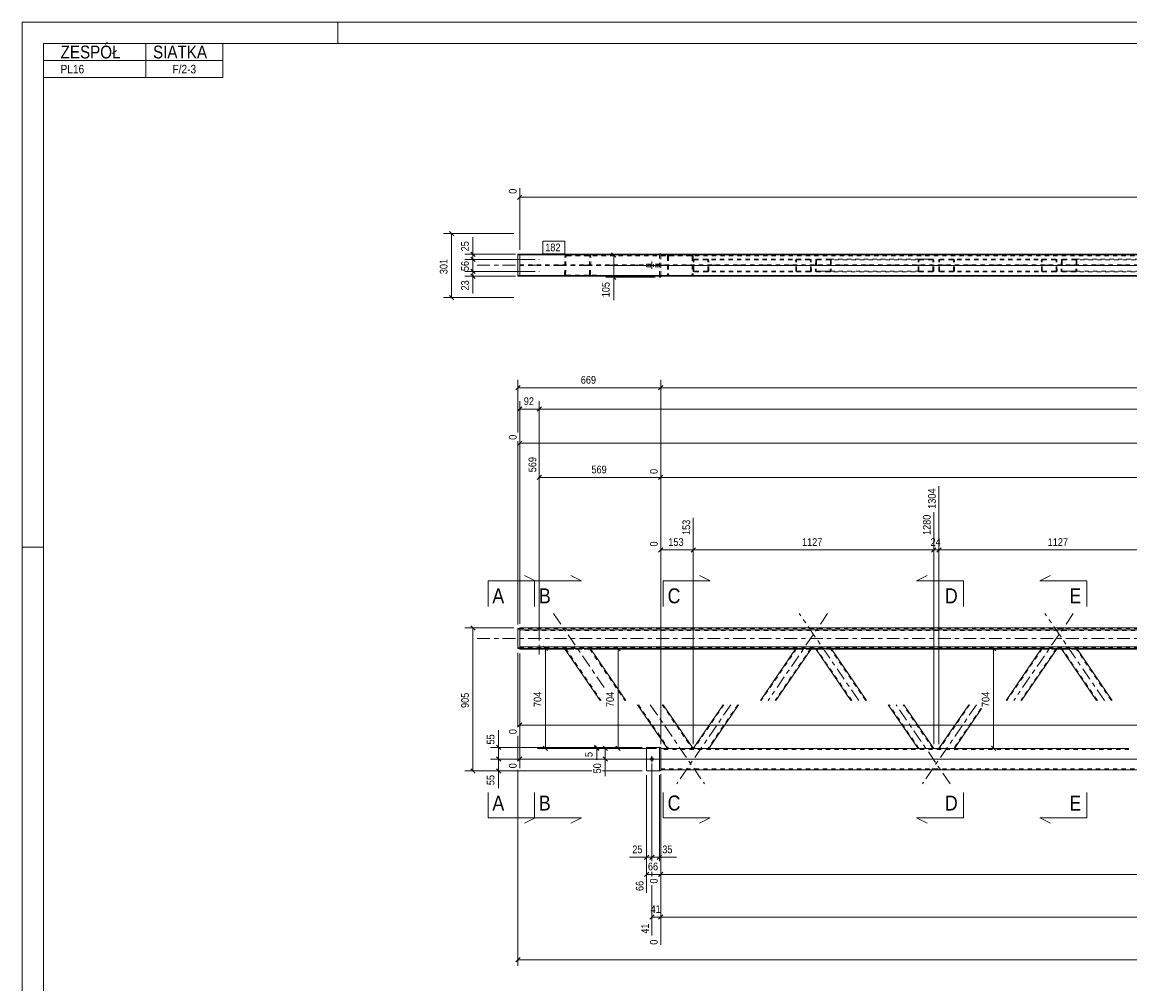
# Model space of a CAD drawing. Header units: millimetres. Extents: x 0 to 914, y 0 to 420.
# Tile 2 of 9: x 0 to 260, y 195 to 420. Entities that reach past the tile are written whole.
import ezdxf

# ---------------------------------------------------------------- set-up
doc = ezdxf.new("R2010")
doc.units = ezdxf.units.MM
for name, pattern in [('XKITLINE00', [0]), ('XKITLINE01', [4, 1, -1, 1, -1]), ('XKITLINE02', [4, 2, -2]), ('XKITLINE03', [6, 3, -1, 1, -1])]:
    doc.linetypes.add(name, pattern=pattern)
for name, color, linetype, lineweight in [('Arkusz rysunku', 3, 'Continuous', 0), ('Element', 2, 'Continuous', 0), ('Inny typ obiektu', 7, 'Continuous', 0), ('Przekrój', 7, 'Continuous', 0), ('Wymiar', 4, 'Continuous', 0), ('Znak elementu', 2, 'Continuous', 0), ('Śruba', 3, 'Continuous', 0)]:
    doc.layers.add(name, color=color, linetype=linetype, lineweight=lineweight)
doc.styles.add('ARIAL', font='ARIAL.TTF')

msp = doc.modelspace()

# ---------------------------------------------------------------- linework, layer by layer
at = {"layer": 'Arkusz rysunku', "linetype": 'XKITLINE00', "lineweight": 0}
for p, q in [((914, 420), (0, 420)), ((0, 420), (0, 0)), ((74, 415), (74, 420)), ((909, 415), (5, 415)), ((5, 415), (5, 5)), ((5, 297), (0, 297))]:
    msp.add_line(p, q, dxfattribs=at)
at = {"layer": 'Element', "linetype": 'XKITLINE00', "lineweight": 0}
for p, q in [((116.58, 365.62), (116.18, 365.62)), ((116.18, 360.48), (116.18, 365.62)), ((116.58, 365.63), (116.58, 360.63)), ((116.58, 365.63), (428.5, 365.63)), ((149.32, 365.73), (149.62, 365.73)), ((149.32, 365.73), (149.32, 365.63)), ((149.62, 365.73), (149.62, 365.63)), ((116.18, 360.62), (116.58, 360.62)), ((116.58, 360.48), (116.18, 360.48)), ((116.58, 360.63), (714.78, 360.63)), ((116.58, 360.62), (116.58, 360.63)), ((116.58, 360.62), (116.58, 360.62)), ((116.58, 360.62), (714.78, 360.62)), ((116.58, 360.62), (116.58, 360.48)), ((116.58, 360.48), (116.58, 360.49)), ((714.78, 360.49), (116.58, 360.49)), ((116.58, 360.48), (714.78, 360.48)), ((149.32, 360.48), (149.32, 360.23)), ((149.32, 360.23), (149.62, 360.23)), ((149.62, 360.23), (149.62, 360.48)), ((116.18, 277.92), (116.58, 277.92)), ((116.18, 277.92), (116.18, 273.26)), ((116.58, 278.07), (116.58, 277.67)), ((116.58, 278.07), (714.78, 278.07)), ((116.58, 277.92), (116.58, 273.42)), ((116.58, 277.67), (714.78, 277.67)), ((116.58, 273.42), (116.18, 273.42)), ((116.18, 273.26), (116.58, 273.26)), ((116.58, 273.67), (714.78, 273.67)), ((116.58, 273.11), (116.58, 273.67)), ((408.18, 273.27), (116.58, 273.27)), ((116.58, 273.11), (127.2, 273.11)), ((135.42, 261.09), (127.1, 273.26)), ((127.1, 273.26), (127.13, 273.26)), ((127.13, 273.26), (127.23, 273.27)), ((127.23, 273.27), (127.39, 273.27)), ((127.39, 273.27), (127.57, 273.27)), ((127.57, 273.27), (132.66, 273.27)), ((132.66, 273.27), (132.85, 273.27)), ((132.85, 273.27), (133.01, 273.27)), ((133.01, 273.27), (133.11, 273.26)), ((133.11, 273.26), (133.16, 273.26)), ((133.25, 273.12), (133.16, 273.26)), ((141.48, 261.09), (133.25, 273.12)), ((133.25, 273.12), (133.25, 273.12)), ((181.22, 273.11), (133.25, 273.11)), ((181.3, 273.23), (172.99, 261.09)), ((184.93, 273.23), (176.62, 261.09)), ((181.3, 273.23), (181.33, 273.23)), ((181.33, 273.23), (181.41, 273.24)), ((181.41, 273.24), (181.53, 273.24)), ((181.53, 273.24), (181.67, 273.24)), ((181.67, 273.24), (184.57, 273.24)), ((184.57, 273.24), (184.71, 273.24)), ((184.71, 273.24), (184.83, 273.24)), ((184.83, 273.24), (184.91, 273.23)), ((185.98, 273.11), (184.85, 273.11)), ((184.91, 273.23), (184.93, 273.23)), ((194.2, 261.09), (185.9, 273.23)), ((185.9, 273.23), (185.92, 273.23)), ((185.92, 273.23), (186, 273.24)), ((186, 273.24), (186.12, 273.24)), ((186.12, 273.24), (186.25, 273.24)), ((186.25, 273.24), (189.16, 273.24)), ((189.16, 273.24), (189.3, 273.24)), ((189.3, 273.24), (189.42, 273.24)), ((189.42, 273.24), (189.5, 273.23)), ((189.5, 273.23), (189.53, 273.23)), ((197.84, 261.09), (189.53, 273.23)), ((238.78, 273.11), (189.61, 273.11)), ((238.86, 273.23), (230.56, 261.09)), ((242.5, 273.23), (234.19, 261.09)), ((238.86, 273.23), (238.89, 273.23)), ((238.89, 273.23), (238.97, 273.24)), ((238.97, 273.24), (239.09, 273.24)), ((239.09, 273.24), (239.23, 273.24)), ((239.23, 273.24), (242.14, 273.24)), ((242.14, 273.24), (242.28, 273.24)), ((242.28, 273.24), (242.4, 273.24)), ((242.4, 273.24), (242.47, 273.23)), ((243.54, 273.11), (242.42, 273.11)), ((242.47, 273.23), (242.5, 273.23)), ((251.77, 261.09), (243.46, 273.23)), ((243.46, 273.23), (243.49, 273.23)), ((243.49, 273.23), (243.56, 273.24)), ((243.56, 273.24), (243.68, 273.24)), ((243.68, 273.24), (243.82, 273.24)), ((243.82, 273.24), (246.73, 273.24)), ((246.73, 273.24), (246.87, 273.24)), ((246.87, 273.24), (246.99, 273.24)), ((246.99, 273.24), (247.07, 273.23)), ((247.07, 273.23), (247.1, 273.23)), ((255.4, 261.09), (247.1, 273.23)), ((296.35, 273.11), (247.18, 273.11)), ((151.18, 249.84), (144.16, 260.09)), ((157.24, 249.84), (150.22, 260.09)), ((164.25, 260.09), (157.24, 249.84)), ((167.88, 260.09), (160.87, 249.84)), ((209.96, 249.84), (202.94, 260.09)), ((213.59, 249.84), (206.58, 260.09)), ((221.82, 260.09), (214.8, 249.84)), ((224.83, 259.18), (218.44, 249.84)), ((146.32, 244.59), (146.32, 250.09)), ((146.32, 250.09), (149.32, 250.09)), ((149.32, 244.59), (149.32, 250.09)), ((149.32, 250.09), (149.62, 250.09)), ((149.62, 250.09), (149.62, 244.59)), ((151.18, 249.84), (149.62, 249.84)), ((157.09, 249.84), (151.18, 249.84)), ((157.2, 249.84), (157.09, 249.84)), ((157.23, 249.84), (157.2, 249.84)), ((259.35, 249.84), (157.23, 249.84)), ((149.32, 244.59), (146.32, 244.59)), ((149.62, 244.59), (149.32, 244.59)), ((149.62, 244.84), (405.3, 244.84))]:
    msp.add_line(p, q, dxfattribs=at)
at = {"layer": 'Element', "linetype": 'XKITLINE01', "lineweight": 0}
for p, q in [((116.18, 365.48), (116.58, 365.48)), ((116.58, 360.62), (116.58, 365.62)), ((116.58, 365.61), (428.5, 365.61)), ((428.5, 365.49), (116.58, 365.49)), ((116.58, 365.48), (428.5, 365.48)), ((127.1, 360.89), (127.19, 365.09)), ((127.23, 365.24), (127.19, 365.09)), ((127.34, 365.37), (127.23, 365.24)), ((127.5, 365.46), (127.34, 365.37)), ((127.34, 360.89), (127.43, 365.09)), ((127.43, 365.09), (127.45, 365.17)), ((127.45, 365.17), (127.5, 365.23)), ((127.68, 365.49), (127.5, 365.46)), ((127.5, 365.23), (127.58, 365.28)), ((127.58, 365.28), (127.68, 365.29)), ((127.68, 365.49), (156.75, 365.48)), ((156.75, 365.28), (127.68, 365.29)), ((127.68, 365.29), (132.77, 365.29)), ((132.96, 365.46), (132.77, 365.49)), ((132.77, 365.29), (132.86, 365.27)), ((132.86, 365.27), (132.94, 365.23)), ((132.91, 360.89), (133, 365.09)), ((132.94, 365.23), (132.99, 365.17)), ((133.11, 365.37), (132.96, 365.46)), ((132.99, 365.17), (133, 365.09)), ((133.21, 365.24), (133.11, 365.37)), ((133.16, 360.89), (133.25, 365.09)), ((133.25, 365.09), (133.21, 365.24)), ((149.32, 365.63), (149.32, 360.48)), ((149.62, 365.63), (149.62, 360.48)), ((149.62, 365.48), (149.62, 360.48)), ((428.5, 365.48), (149.62, 365.48)), ((149.62, 365.28), (428.5, 365.28)), ((151.18, 365.08), (151.21, 365.23)), ((151.18, 365.08), (151.18, 360.88)), ((151.44, 365.16), (151.42, 365.08)), ((151.42, 365.08), (151.42, 360.88)), ((151.49, 365.22), (151.44, 365.16)), ((151.48, 365.45), (151.66, 365.48)), ((151.57, 365.27), (151.49, 365.22)), ((151.66, 365.28), (151.57, 365.27)), ((156.75, 365.48), (156.94, 365.45)), ((156.84, 365.26), (156.75, 365.28)), ((156.92, 365.22), (156.84, 365.26)), ((156.98, 365.16), (156.92, 365.22)), ((156.99, 365.08), (156.98, 365.16)), ((156.99, 365.08), (156.99, 360.88)), ((157.2, 365.23), (157.24, 365.08)), ((157.24, 365.08), (157.23, 360.88)), ((157.24, 364.18), (157.26, 364.29)), ((157.24, 361.78), (157.24, 364.18)), ((157.26, 364.29), (157.34, 364.39)), ((157.34, 364.39), (157.46, 364.46)), ((157.43, 364.24), (157.42, 364.18)), ((157.42, 361.78), (157.42, 364.18)), ((157.47, 364.29), (157.43, 364.24)), ((157.46, 364.46), (157.6, 364.48)), ((157.53, 364.32), (157.47, 364.29)), ((157.6, 364.33), (157.53, 364.32)), ((184.51, 364.48), (157.6, 364.48)), ((184.51, 364.33), (157.6, 364.33)), ((160.51, 364.48), (160.65, 364.46)), ((160.58, 364.32), (160.51, 364.33)), ((160.64, 364.29), (160.58, 364.32)), ((160.67, 364.24), (160.64, 364.29)), ((160.65, 364.46), (160.76, 364.39)), ((160.69, 364.18), (160.67, 364.24)), ((160.69, 361.78), (160.69, 364.18)), ((160.76, 364.39), (160.84, 364.29)), ((160.84, 364.29), (160.87, 364.18)), ((160.87, 361.78), (160.87, 364.18)), ((181.27, 364.29), (181.24, 364.18)), ((181.3, 361.78), (181.24, 364.18)), ((181.35, 364.39), (181.27, 364.29)), ((181.46, 364.46), (181.35, 364.39)), ((181.43, 364.18), (181.44, 364.24)), ((181.48, 361.78), (181.43, 364.18)), ((181.44, 364.24), (181.48, 364.29)), ((181.6, 364.48), (181.46, 364.46)), ((181.48, 364.29), (181.54, 364.32)), ((181.54, 364.32), (181.6, 364.33)), ((184.65, 364.46), (184.51, 364.48)), ((184.51, 364.33), (184.58, 364.32)), ((184.58, 364.32), (184.64, 364.29)), ((184.64, 364.29), (184.68, 364.24)), ((184.77, 364.39), (184.65, 364.46)), ((184.68, 364.24), (184.7, 364.18)), ((184.75, 361.78), (184.7, 364.18)), ((184.85, 364.29), (184.77, 364.39)), ((184.88, 364.18), (184.85, 364.29)), ((184.93, 361.78), (184.88, 364.18)), ((185.95, 364.18), (185.9, 361.78)), ((185.98, 364.29), (185.95, 364.18)), ((186.06, 364.39), (185.98, 364.29)), ((186.18, 364.46), (186.06, 364.39)), ((186.13, 364.18), (186.08, 361.78)), ((186.13, 364.18), (186.15, 364.24)), ((186.15, 364.24), (186.19, 364.29)), ((186.32, 364.48), (186.18, 364.46)), ((186.19, 364.29), (186.25, 364.32)), ((186.25, 364.32), (186.32, 364.33)), ((186.32, 364.48), (189.23, 364.48)), ((186.32, 364.33), (210.32, 364.33)), ((186.32, 364.33), (189.22, 364.33)), ((189.22, 364.33), (189.29, 364.32)), ((189.23, 364.48), (213.23, 364.48)), ((189.37, 364.46), (189.23, 364.48)), ((189.29, 364.32), (189.35, 364.29)), ((189.35, 364.29), (189.39, 364.24)), ((189.4, 364.18), (189.35, 361.78)), ((189.48, 364.39), (189.37, 364.46)), ((189.39, 364.24), (189.4, 364.18)), ((189.56, 364.29), (189.48, 364.39)), ((189.58, 364.18), (189.53, 361.78)), ((189.58, 364.18), (189.56, 364.29)), ((209.96, 364.18), (209.99, 364.29)), ((209.96, 361.78), (209.96, 364.18)), ((209.99, 364.29), (210.06, 364.39)), ((210.06, 364.39), (210.18, 364.46)), ((210.15, 364.24), (210.14, 364.18)), ((210.14, 361.78), (210.14, 364.18)), ((210.19, 364.29), (210.15, 364.24)), ((210.18, 364.46), (210.32, 364.48)), ((210.25, 364.32), (210.19, 364.29)), ((210.32, 364.33), (210.25, 364.32)), ((210.32, 364.48), (213.23, 364.48)), ((210.32, 364.33), (213.23, 364.33)), ((213.23, 364.48), (213.37, 364.46)), ((213.3, 364.32), (213.23, 364.33)), ((213.36, 364.29), (213.3, 364.32)), ((213.4, 364.24), (213.36, 364.29)), ((213.37, 364.46), (213.49, 364.39)), ((213.41, 364.18), (213.4, 364.24)), ((213.41, 361.78), (213.41, 364.18)), ((213.49, 364.39), (213.57, 364.29)), ((213.57, 364.29), (213.59, 364.18)), ((213.59, 361.78), (213.59, 364.18)), ((214.8, 364.18), (214.83, 364.29)), ((214.8, 361.78), (214.8, 364.18)), ((214.83, 364.29), (214.91, 364.39)), ((214.91, 364.39), (215.03, 364.46)), ((215, 364.24), (214.98, 364.18)), ((214.98, 361.78), (214.98, 364.18)), ((215.04, 364.29), (215, 364.24)), ((215.03, 364.46), (215.16, 364.48)), ((215.09, 364.32), (215.04, 364.29)), ((215.16, 364.33), (215.09, 364.32)), ((242.08, 364.48), (215.16, 364.48)), ((242.08, 364.33), (215.16, 364.33)), ((218.07, 364.48), (218.21, 364.46)), ((218.14, 364.32), (218.07, 364.33)), ((218.2, 364.29), (218.14, 364.32)), ((218.24, 364.24), (218.2, 364.29)), ((218.21, 364.46), (218.33, 364.39)), ((218.25, 364.18), (218.24, 364.24)), ((218.25, 361.78), (218.25, 364.18)), ((218.33, 364.39), (218.41, 364.29)), ((218.41, 364.29), (218.44, 364.18)), ((218.44, 361.78), (218.44, 364.18)), ((238.84, 364.29), (238.81, 364.18)), ((238.86, 361.78), (238.81, 364.18)), ((238.91, 364.39), (238.84, 364.29)), ((239.03, 364.46), (238.91, 364.39)), ((238.99, 364.18), (239, 364.24)), ((239.04, 361.78), (238.99, 364.18)), ((239, 364.24), (239.04, 364.29)), ((239.17, 364.48), (239.03, 364.46)), ((239.04, 364.29), (239.1, 364.32)), ((239.1, 364.32), (239.17, 364.33)), ((242.22, 364.46), (242.08, 364.48)), ((242.08, 364.33), (242.15, 364.32)), ((242.15, 364.32), (242.21, 364.29)), ((242.21, 364.29), (242.25, 364.24)), ((242.33, 364.39), (242.22, 364.46)), ((242.25, 364.24), (242.26, 364.18)), ((242.32, 361.78), (242.26, 364.18)), ((242.42, 364.29), (242.33, 364.39)), ((242.45, 364.18), (242.42, 364.29)), ((242.5, 361.78), (242.45, 364.18)), ((243.51, 364.18), (243.46, 361.78)), ((243.54, 364.29), (243.51, 364.18)), ((243.63, 364.39), (243.54, 364.29)), ((243.74, 364.46), (243.63, 364.39)), ((243.7, 364.18), (243.64, 361.78)), ((243.7, 364.18), (243.71, 364.24)), ((243.71, 364.24), (243.75, 364.29)), ((243.88, 364.48), (243.74, 364.46)), ((243.75, 364.29), (243.81, 364.32)), ((243.81, 364.32), (243.88, 364.33)), ((243.88, 364.48), (246.79, 364.48)), ((243.88, 364.33), (267.89, 364.33)), ((243.88, 364.33), (246.79, 364.33)), ((246.79, 364.48), (270.8, 364.48)), ((246.93, 364.46), (246.79, 364.48)), ((246.79, 364.33), (246.86, 364.32)), ((246.86, 364.32), (246.92, 364.29)), ((246.92, 364.29), (246.96, 364.24)), ((246.97, 364.18), (246.92, 361.78)), ((247.05, 364.39), (246.93, 364.46)), ((246.96, 364.24), (246.97, 364.18)), ((247.12, 364.29), (247.05, 364.39)), ((247.15, 364.18), (247.1, 361.78)), ((247.15, 364.18), (247.12, 364.29)), ((116.58, 363.13), (395.5, 363.13)), ((116.58, 362.97), (395.5, 362.97)), ((127.13, 360.74), (127.1, 360.89)), ((127.36, 360.81), (127.34, 360.89)), ((127.41, 360.75), (127.36, 360.81)), ((132.89, 360.81), (132.84, 360.75)), ((132.91, 360.89), (132.89, 360.81)), ((133.11, 360.74), (133.16, 360.89)), ((149.32, 363.28), (146.32, 363.28)), ((146.32, 363.28), (146.32, 362.68)), ((149.32, 362.68), (146.32, 362.68)), ((149.32, 363.28), (149.32, 362.68)), ((149.32, 362.88), (149.32, 362.68)), ((151.21, 360.73), (151.18, 360.88)), ((151.42, 360.88), (151.44, 360.81)), ((151.44, 360.81), (151.49, 360.74)), ((156.92, 360.74), (156.97, 360.8)), ((156.97, 360.8), (156.99, 360.88)), ((157.23, 360.88), (157.2, 360.73)), ((157.26, 361.66), (157.24, 361.78)), ((157.34, 361.57), (157.26, 361.66)), ((157.46, 361.5), (157.34, 361.57)), ((157.42, 361.78), (157.43, 361.72)), ((157.43, 361.72), (157.47, 361.67)), ((157.6, 361.48), (157.46, 361.5)), ((157.47, 361.67), (157.53, 361.64)), ((157.53, 361.64), (157.6, 361.63)), ((184.57, 361.63), (157.6, 361.63)), ((184.57, 361.48), (157.6, 361.48)), ((160.51, 361.63), (160.58, 361.64)), ((160.65, 361.5), (160.51, 361.48)), ((160.58, 361.64), (160.64, 361.67)), ((160.64, 361.67), (160.67, 361.72)), ((160.76, 361.57), (160.65, 361.5)), ((160.67, 361.72), (160.69, 361.78)), ((160.84, 361.66), (160.76, 361.57)), ((160.87, 361.78), (160.84, 361.66)), ((181.3, 361.78), (181.33, 361.66)), ((181.33, 361.66), (181.41, 361.57)), ((181.41, 361.57), (181.53, 361.5)), ((181.49, 361.72), (181.48, 361.78)), ((181.53, 361.67), (181.49, 361.72)), ((181.59, 361.64), (181.53, 361.67)), ((181.53, 361.5), (181.67, 361.48)), ((181.66, 361.63), (181.59, 361.64)), ((184.64, 361.64), (184.57, 361.63)), ((184.57, 361.48), (184.71, 361.5)), ((184.7, 361.67), (184.64, 361.64)), ((184.74, 361.72), (184.7, 361.67)), ((184.71, 361.5), (184.83, 361.57)), ((184.75, 361.78), (184.74, 361.72)), ((184.83, 361.57), (184.91, 361.66)), ((184.91, 361.66), (184.93, 361.78)), ((185.9, 361.78), (185.92, 361.67)), ((185.92, 361.67), (186, 361.57)), ((186, 361.57), (186.12, 361.5)), ((186.09, 361.72), (186.08, 361.78)), ((186.13, 361.67), (186.09, 361.72)), ((186.12, 361.5), (186.25, 361.48)), ((186.19, 361.64), (186.13, 361.67)), ((186.26, 361.63), (186.19, 361.64)), ((189.16, 361.48), (186.25, 361.48)), ((210.32, 361.63), (186.26, 361.63)), ((186.26, 361.63), (189.17, 361.63)), ((189.16, 361.48), (189.3, 361.5)), ((213.23, 361.48), (189.16, 361.48)), ((189.24, 361.64), (189.17, 361.63)), ((189.29, 361.67), (189.24, 361.64)), ((189.34, 361.72), (189.29, 361.67)), ((189.3, 361.5), (189.42, 361.57)), ((189.35, 361.78), (189.34, 361.72)), ((189.42, 361.57), (189.5, 361.67)), ((189.5, 361.67), (189.53, 361.78)), ((209.99, 361.66), (209.96, 361.78)), ((210.06, 361.57), (209.99, 361.66)), ((210.18, 361.5), (210.06, 361.57)), ((210.14, 361.78), (210.15, 361.72)), ((210.15, 361.72), (210.19, 361.67)), ((210.32, 361.48), (210.18, 361.5)), ((210.19, 361.67), (210.25, 361.64)), ((210.25, 361.64), (210.32, 361.63)), ((213.23, 361.63), (210.32, 361.63)), ((210.32, 361.48), (213.23, 361.48)), ((213.23, 361.63), (213.3, 361.64)), ((213.37, 361.5), (213.23, 361.48)), ((213.3, 361.64), (213.36, 361.67)), ((213.36, 361.67), (213.4, 361.72)), ((213.49, 361.57), (213.37, 361.5)), ((213.4, 361.72), (213.41, 361.78)), ((213.57, 361.66), (213.49, 361.57)), ((213.59, 361.78), (213.57, 361.66)), ((214.83, 361.66), (214.8, 361.78)), ((214.91, 361.57), (214.83, 361.66)), ((215.03, 361.5), (214.91, 361.57)), ((214.98, 361.78), (215, 361.72)), ((215, 361.72), (215.04, 361.67)), ((215.16, 361.48), (215.03, 361.5)), ((215.04, 361.67), (215.09, 361.64)), ((215.09, 361.64), (215.16, 361.63)), ((242.14, 361.63), (215.16, 361.63)), ((242.14, 361.48), (215.16, 361.48)), ((218.07, 361.63), (218.14, 361.64)), ((218.21, 361.5), (218.07, 361.48)), ((218.14, 361.64), (218.2, 361.67)), ((218.2, 361.67), (218.24, 361.72)), ((218.33, 361.57), (218.21, 361.5)), ((218.24, 361.72), (218.25, 361.78)), ((218.41, 361.66), (218.33, 361.57)), ((218.44, 361.78), (218.41, 361.66)), ((238.86, 361.78), (238.89, 361.66)), ((238.89, 361.66), (238.97, 361.57)), ((238.97, 361.57), (239.09, 361.5)), ((239.06, 361.72), (239.04, 361.78)), ((239.1, 361.67), (239.06, 361.72)), ((239.09, 361.5), (239.23, 361.48)), ((239.16, 361.64), (239.1, 361.67)), ((239.23, 361.63), (239.16, 361.64)), ((242.21, 361.64), (242.14, 361.63)), ((242.14, 361.48), (242.28, 361.5)), ((242.26, 361.67), (242.21, 361.64)), ((242.3, 361.72), (242.26, 361.67)), ((242.28, 361.5), (242.4, 361.57)), ((242.32, 361.78), (242.3, 361.72)), ((242.4, 361.57), (242.47, 361.66)), ((242.47, 361.66), (242.5, 361.78)), ((243.46, 361.78), (243.49, 361.67)), ((243.49, 361.67), (243.56, 361.57)), ((243.56, 361.57), (243.68, 361.5)), ((243.66, 361.72), (243.64, 361.78)), ((243.7, 361.67), (243.66, 361.72)), ((243.68, 361.5), (243.82, 361.48)), ((243.75, 361.64), (243.7, 361.67)), ((243.82, 361.63), (243.75, 361.64)), ((267.89, 361.63), (243.82, 361.63)), ((243.82, 361.63), (246.73, 361.63)), ((246.73, 361.48), (243.82, 361.48)), ((246.8, 361.64), (246.73, 361.63)), ((246.73, 361.48), (246.87, 361.5)), ((270.8, 361.48), (246.73, 361.48)), ((246.86, 361.67), (246.8, 361.64)), ((246.9, 361.72), (246.86, 361.67)), ((246.87, 361.5), (246.99, 361.57)), ((246.92, 361.78), (246.9, 361.72)), ((246.99, 361.57), (247.07, 361.67)), ((247.07, 361.67), (247.1, 361.78)), ((116.58, 360.62), (116.58, 360.63)), ((116.58, 360.63), (116.58, 360.62)), ((116.58, 360.49), (116.58, 360.62)), ((127.21, 360.63), (127.13, 360.74)), ((127.23, 360.61), (127.21, 360.63)), ((127.23, 360.61), (127.39, 360.52)), ((127.39, 360.52), (127.57, 360.49)), ((127.48, 360.71), (127.41, 360.75)), ((127.58, 360.69), (127.48, 360.71)), ((127.57, 360.49), (156.75, 360.48)), ((127.58, 360.69), (156.75, 360.68)), ((132.66, 360.49), (132.68, 360.49)), ((132.76, 360.7), (132.67, 360.69)), ((132.68, 360.49), (132.85, 360.52)), ((132.84, 360.75), (132.76, 360.7)), ((132.85, 360.52), (133.01, 360.61)), ((133.01, 360.61), (133.03, 360.63)), ((133.03, 360.63), (133.11, 360.74)), ((681.73, 360.68), (149.62, 360.68)), ((681.73, 360.48), (149.62, 360.48)), ((151.66, 360.48), (151.47, 360.51)), ((151.49, 360.74), (151.57, 360.7)), ((151.57, 360.7), (151.66, 360.68)), ((156.75, 360.68), (156.84, 360.69)), ((156.82, 360.49), (156.75, 360.48)), ((156.94, 360.51), (156.82, 360.49)), ((156.84, 360.69), (156.92, 360.74)), ((116.18, 277.76), (116.58, 277.76)), ((116.58, 277.91), (714.78, 277.91)), ((116.58, 277.67), (116.58, 273.97)), ((714.78, 277.57), (116.58, 277.57)), ((714.78, 277.51), (116.58, 277.51)), ((116.58, 275.44), (116.58, 273.67)), ((116.18, 273.42), (116.18, 273.26)), ((116.58, 273.61), (714.78, 273.61)), ((116.58, 273.51), (714.78, 273.51)), ((116.58, 273.42), (116.58, 273.26)), ((127.1, 273.26), (127.19, 273.12)), ((127.19, 273.12), (127.23, 273.12)), ((133.25, 273.11), (127.2, 273.11)), ((127.34, 273.12), (127.23, 273.12)), ((127.23, 273.12), (127.23, 273.12)), ((127.34, 273.26), (135.66, 261.09)), ((127.43, 273.12), (127.34, 273.26)), ((127.34, 273.26), (127.36, 273.26)), ((127.5, 273.11), (127.34, 273.12)), ((127.36, 273.26), (127.39, 273.26)), ((127.39, 273.26), (127.41, 273.26)), ((127.48, 273.26), (127.41, 273.26)), ((127.43, 273.12), (127.45, 273.12)), ((127.45, 273.12), (127.49, 273.12)), ((127.58, 273.26), (127.48, 273.26)), ((127.49, 273.12), (127.5, 273.12)), ((127.5, 273.12), (127.58, 273.12)), ((127.68, 273.11), (127.5, 273.11)), ((127.58, 273.26), (132.67, 273.26)), ((127.58, 273.12), (127.68, 273.12)), ((127.68, 273.12), (132.77, 273.12)), ((127.68, 273.11), (132.77, 273.11)), ((132.76, 273.26), (132.67, 273.26)), ((132.84, 273.26), (132.76, 273.26)), ((132.77, 273.12), (132.86, 273.12)), ((132.96, 273.11), (132.77, 273.11)), ((132.84, 273.26), (132.85, 273.26)), ((132.85, 273.26), (132.89, 273.26)), ((132.86, 273.12), (132.94, 273.12)), ((132.89, 273.26), (132.91, 273.26)), ((133, 273.12), (132.91, 273.26)), ((132.94, 273.12), (132.95, 273.12)), ((132.95, 273.12), (132.99, 273.12)), ((133.11, 273.12), (132.96, 273.11)), ((132.99, 273.12), (133, 273.12)), ((133, 273.12), (141.24, 261.09)), ((133.21, 273.12), (133.11, 273.12)), ((133.21, 273.12), (133.25, 273.12)), ((181.48, 273.23), (173.17, 261.09)), ((184.75, 273.23), (176.44, 261.09)), ((184.85, 273.11), (181.22, 273.11)), ((181.27, 273.15), (181.24, 273.15)), ((181.35, 273.15), (181.27, 273.15)), ((181.46, 273.14), (181.35, 273.15)), ((181.43, 273.15), (181.44, 273.15)), ((181.44, 273.15), (181.47, 273.15)), ((181.6, 273.14), (181.46, 273.14)), ((181.47, 273.15), (181.48, 273.15)), ((181.48, 273.23), (181.49, 273.23)), ((181.48, 273.15), (181.54, 273.15)), ((181.49, 273.23), (181.52, 273.23)), ((181.52, 273.23), (181.53, 273.23)), ((181.59, 273.23), (181.53, 273.23)), ((181.54, 273.15), (181.6, 273.15)), ((181.66, 273.23), (181.59, 273.23)), ((181.6, 273.15), (184.51, 273.15)), ((181.6, 273.14), (184.51, 273.14)), ((181.66, 273.23), (184.57, 273.23)), ((184.51, 273.15), (184.58, 273.15)), ((184.65, 273.14), (184.51, 273.14)), ((184.64, 273.23), (184.57, 273.23)), ((184.58, 273.15), (184.64, 273.15)), ((184.7, 273.23), (184.64, 273.23)), ((184.64, 273.15), (184.65, 273.15)), ((184.65, 273.15), (184.68, 273.15)), ((184.65, 273.14), (184.69, 273.15)), ((184.68, 273.15), (184.7, 273.15)), ((184.69, 273.15), (184.77, 273.15)), ((184.7, 273.23), (184.71, 273.23)), ((184.71, 273.23), (184.74, 273.23)), ((184.74, 273.23), (184.75, 273.23)), ((184.85, 273.15), (184.77, 273.15)), ((184.88, 273.15), (184.85, 273.15)), ((185.9, 273.23), (185.95, 273.15)), ((185.98, 273.15), (185.95, 273.15)), ((186.06, 273.15), (185.98, 273.15)), ((189.61, 273.11), (185.98, 273.11)), ((186.18, 273.14), (186.06, 273.15)), ((186.13, 273.15), (186.08, 273.23)), ((186.08, 273.23), (186.09, 273.23)), ((186.09, 273.23), (186.12, 273.23)), ((186.12, 273.23), (186.13, 273.23)), ((186.19, 273.23), (186.13, 273.23)), ((194.39, 261.09), (186.13, 273.15)), ((186.13, 273.15), (186.15, 273.15)), ((186.15, 273.15), (186.17, 273.15)), ((186.17, 273.15), (186.19, 273.15)), ((186.32, 273.14), (186.18, 273.14)), ((186.26, 273.23), (186.19, 273.23)), ((186.19, 273.15), (186.25, 273.15)), ((186.25, 273.15), (186.32, 273.15)), ((186.26, 273.23), (189.17, 273.23)), ((186.32, 273.15), (189.22, 273.15)), ((186.32, 273.14), (189.23, 273.14)), ((189.24, 273.23), (189.17, 273.23)), ((189.22, 273.15), (189.29, 273.15)), ((189.37, 273.14), (189.23, 273.14)), ((189.29, 273.23), (189.24, 273.23)), ((189.29, 273.23), (189.31, 273.23)), ((189.29, 273.15), (189.35, 273.15)), ((189.31, 273.23), (189.34, 273.23)), ((189.34, 273.23), (189.35, 273.23)), ((189.4, 273.15), (189.35, 273.23)), ((189.35, 273.15), (189.36, 273.15)), ((189.36, 273.15), (189.39, 273.15)), ((189.37, 273.14), (189.41, 273.15)), ((189.39, 273.15), (189.4, 273.15)), ((197.66, 261.09), (189.4, 273.15)), ((189.41, 273.15), (189.48, 273.15)), ((189.56, 273.15), (189.48, 273.15)), ((189.53, 273.23), (189.58, 273.15)), ((189.58, 273.15), (189.56, 273.15)), ((239.04, 273.23), (230.74, 261.09)), ((242.32, 273.23), (234.01, 261.09)), ((242.42, 273.11), (238.78, 273.11)), ((238.84, 273.15), (238.81, 273.15)), ((238.91, 273.15), (238.84, 273.15)), ((239.03, 273.14), (238.91, 273.15)), ((238.99, 273.15), (239, 273.15)), ((239, 273.15), (239.03, 273.15)), ((239.03, 273.15), (239.04, 273.15)), ((239.17, 273.14), (239.03, 273.14)), ((239.04, 273.23), (239.06, 273.23)), ((239.04, 273.15), (239.1, 273.15)), ((239.06, 273.23), (239.09, 273.23)), ((239.09, 273.23), (239.1, 273.23)), ((239.16, 273.23), (239.1, 273.23)), ((239.1, 273.15), (239.17, 273.15)), ((239.23, 273.23), (239.16, 273.23)), ((239.17, 273.15), (242.08, 273.15)), ((239.17, 273.14), (242.08, 273.14)), ((239.23, 273.23), (242.14, 273.23)), ((242.08, 273.15), (242.15, 273.15)), ((242.22, 273.14), (242.08, 273.14)), ((242.21, 273.23), (242.14, 273.23)), ((242.15, 273.15), (242.21, 273.15)), ((242.26, 273.23), (242.21, 273.23)), ((242.21, 273.15), (242.22, 273.15)), ((242.22, 273.15), (242.25, 273.15)), ((242.22, 273.14), (242.26, 273.15)), ((242.25, 273.15), (242.26, 273.15)), ((242.26, 273.23), (242.27, 273.23)), ((242.26, 273.15), (242.33, 273.15)), ((242.27, 273.23), (242.3, 273.23)), ((242.3, 273.23), (242.32, 273.23)), ((242.42, 273.15), (242.33, 273.15)), ((242.45, 273.15), (242.42, 273.15)), ((243.46, 273.23), (243.51, 273.15)), ((243.54, 273.15), (243.51, 273.15)), ((243.63, 273.15), (243.54, 273.15)), ((247.18, 273.11), (243.54, 273.11)), ((243.74, 273.14), (243.63, 273.15)), ((243.7, 273.15), (243.64, 273.23)), ((243.64, 273.23), (243.66, 273.23)), ((243.66, 273.23), (243.69, 273.23)), ((243.69, 273.23), (243.7, 273.23)), ((243.75, 273.23), (243.7, 273.23)), ((251.95, 261.09), (243.7, 273.15)), ((243.7, 273.15), (243.71, 273.15)), ((243.71, 273.15), (243.74, 273.15)), ((243.74, 273.15), (243.75, 273.15)), ((243.88, 273.14), (243.74, 273.14)), ((243.82, 273.23), (243.75, 273.23)), ((243.75, 273.15), (243.81, 273.15)), ((243.81, 273.15), (243.88, 273.15)), ((243.82, 273.23), (246.73, 273.23)), ((243.88, 273.15), (246.79, 273.15)), ((243.88, 273.14), (246.79, 273.14)), ((246.8, 273.23), (246.73, 273.23)), ((246.79, 273.15), (246.86, 273.15)), ((246.93, 273.14), (246.79, 273.14)), ((246.86, 273.23), (246.8, 273.23)), ((246.86, 273.23), (246.87, 273.23)), ((246.86, 273.15), (246.92, 273.15)), ((246.87, 273.23), (246.9, 273.23)), ((246.9, 273.23), (246.92, 273.23)), ((246.97, 273.15), (246.92, 273.23)), ((246.92, 273.15), (246.93, 273.15)), ((246.93, 273.15), (246.96, 273.15)), ((246.93, 273.14), (246.97, 273.15)), ((246.96, 273.15), (246.97, 273.15)), ((255.22, 261.09), (246.97, 273.15)), ((246.97, 273.15), (247.05, 273.15)), ((247.12, 273.15), (247.05, 273.15)), ((247.1, 273.23), (247.15, 273.15)), ((247.15, 273.15), (247.12, 273.15)), ((144.4, 260.09), (151.42, 249.84)), ((149.98, 260.09), (156.99, 249.84)), ((164.43, 260.09), (157.42, 249.84)), ((167.7, 260.09), (160.69, 249.84)), ((210.14, 249.84), (203.13, 260.09)), ((213.41, 249.84), (206.4, 260.09)), ((222, 260.09), (214.98, 249.84)), ((224.64, 259.18), (218.25, 249.84)), ((149.32, 250.09), (149.32, 244.59)), ((149.62, 249.84), (149.62, 244.84)), ((259.35, 249.64), (149.62, 249.64)), ((157.23, 249.84), (151.18, 249.84)), ((151.18, 249.84), (151.18, 249.84)), ((151.42, 249.84), (151.42, 249.84)), ((156.75, 249.84), (156.75, 249.84)), ((156.97, 249.84), (156.94, 249.84)), ((156.94, 249.84), (156.98, 249.84)), ((156.94, 249.84), (156.94, 249.84)), ((157.09, 249.84), (156.94, 249.84)), ((156.97, 249.84), (156.99, 249.84)), ((156.98, 249.84), (156.99, 249.84)), ((156.99, 249.84), (156.99, 249.84)), ((157.23, 249.84), (157.24, 249.84)), ((157.24, 249.84), (157.23, 249.84)), ((160.87, 249.84), (157.24, 249.84)), ((157.24, 249.84), (157.24, 249.84)), ((213.59, 249.84), (209.96, 249.84)), ((218.44, 249.84), (214.8, 249.84)), ((149.62, 245.04), (405.3, 245.04))]:
    msp.add_line(p, q, dxfattribs=at)
at = {"layer": 'Element', "linetype": 'XKITLINE03', "lineweight": 0}
for p, q in [((106.58, 363.05), (395.5, 363.05)), ((124.52, 362.99), (159.85, 362.98)), ((139.62, 362.98), (395.5, 362.98)), ((188.74, 362.98), (153.41, 362.98)), ((217.42, 362.98), (182.09, 362.98)), ((246.3, 362.98), (210.97, 362.98)), ((274.99, 362.98), (239.66, 362.98)), ((124.52, 281.44), (136.53, 263.9)), ((188.74, 281.44), (174.81, 261.09)), ((196.02, 261.09), (182.09, 281.44)), ((246.3, 281.44), (232.37, 261.09)), ((253.59, 261.09), (239.66, 281.44)), ((106.58, 275.59), (724.78, 275.59)), ((147.19, 260.09), (159.85, 241.59)), ((166.07, 260.09), (153.41, 241.59)), ((217.42, 241.59), (204.76, 260.09)), ((223.63, 260.09), (210.97, 241.59)), ((139.62, 247.34), (414.3, 247.34))]:
    msp.add_line(p, q, dxfattribs=at)
at = {"layer": 'Element', "linetype": 'XKITLINE01', "lineweight": 0}
for centre, start, end in [((151.61, 365.02), 107.3795, 151.6417), ((156.8, 365.02), 28.3163, 72.5785), ((151.61, 360.94), 208.3163, 252.5785), ((156.8, 360.94), 287.3795, 331.6417)]:
    msp.add_arc(centre, 0.451, start, end, dxfattribs=at)
at = {"layer": 'Inny typ obiektu', "linetype": 'XKITLINE00', "lineweight": 0}
for p, q in [((5, 415), (47, 415)), ((5, 415), (5, 411)), ((29, 411), (29, 415)), ((47, 411), (47, 415)), ((5, 411), (47, 411)), ((5, 411), (5, 407)), ((29, 411), (29, 407)), ((47, 411), (47, 407)), ((5, 407), (47, 407))]:
    msp.add_line(p, q, dxfattribs=at)
at = {"layer": 'Przekrój', "linetype": 'XKITLINE00', "lineweight": 0}
for p, q in [((109.18, 289.1), (109.18, 283.1)), ((109.18, 289.1), (115.18, 289.1)), ((115.18, 289.1), (120.18, 289.1)), ((120.18, 289.1), (117.68, 290.35)), ((120.09, 289.1), (120.09, 283.1)), ((120.09, 289.1), (126.09, 289.1)), ((126.09, 289.1), (131.09, 289.1)), ((131.09, 289.1), (128.59, 290.35)), ((150.24, 289.1), (150.24, 283.1)), ((150.24, 289.1), (156.24, 289.1)), ((156.24, 289.1), (161.24, 289.1)), ((161.24, 289.1), (158.74, 290.35)), ((209.59, 289.1), (212.09, 290.35)), ((214.59, 289.1), (209.59, 289.1)), ((220.59, 289.1), (214.59, 289.1)), ((220.59, 289.1), (220.59, 283.1)), ((238.5, 289.1), (241, 290.35)), ((243.5, 289.1), (238.5, 289.1)), ((249.5, 289.1), (243.5, 289.1)), ((249.5, 289.1), (249.5, 283.1)), ((109.18, 233.56), (109.18, 239.56)), ((120.09, 233.56), (120.09, 239.56)), ((150.24, 233.56), (150.24, 239.56)), ((220.59, 233.56), (220.59, 239.56)), ((249.5, 233.56), (249.5, 239.56)), ((109.18, 233.56), (115.18, 233.56)), ((115.18, 233.56), (120.18, 233.56)), ((120.18, 233.56), (117.68, 232.31)), ((120.09, 233.56), (126.09, 233.56)), ((126.09, 233.56), (131.09, 233.56)), ((131.09, 233.56), (128.59, 232.31)), ((150.24, 233.56), (156.24, 233.56)), ((156.24, 233.56), (161.24, 233.56)), ((161.24, 233.56), (158.74, 232.31)), ((209.59, 233.56), (212.09, 232.31)), ((214.59, 233.56), (209.59, 233.56)), ((220.59, 233.56), (214.59, 233.56)), ((238.5, 233.56), (241, 232.31)), ((243.5, 233.56), (238.5, 233.56)), ((249.5, 233.56), (243.5, 233.56))]:
    msp.add_line(p, q, dxfattribs=at)
at = {"layer": 'Wymiar', "linetype": 'XKITLINE00', "lineweight": 0}
for p, q in [((117.08, 379.49), (116.07, 378.47)), ((116.58, 366.63), (116.58, 381.13)), ((116.58, 378.98), (410.57, 378.98)), ((115.18, 370.47), (98.76, 370.47)), ((100.11, 370.98), (101.13, 369.96)), ((100.62, 355.46), (100.62, 370.47)), ((105.62, 365.63), (105.62, 369.65)), ((105.62, 365.63), (105.62, 369.65)), ((105.11, 366.14), (106.13, 365.12)), ((138.11, 365.99), (139.13, 364.97)), ((115.58, 365.63), (103.76, 365.63)), ((120.18, 364.41), (103.76, 364.41)), ((120.18, 364.41), (105.02, 364.41)), ((105.11, 364.91), (106.13, 363.9)), ((105.11, 364.91), (106.13, 363.9)), ((105.62, 364.41), (105.62, 365.63)), ((105.62, 361.61), (105.62, 364.41)), ((148.62, 365.48), (136.76, 365.48)), ((138.62, 360.23), (138.62, 365.48)), ((120.18, 361.61), (103.76, 361.61)), ((120.18, 361.61), (105.02, 361.61)), ((105.11, 362.12), (106.13, 361.1)), ((105.11, 362.12), (106.13, 361.1)), ((105.11, 361), (106.13, 359.98)), ((105.62, 360.49), (105.62, 361.61)), ((115.58, 360.49), (103.76, 360.49)), ((105.62, 360.49), (105.62, 356.47)), ((105.62, 360.49), (105.62, 356.47)), ((148.32, 360.23), (136.76, 360.23)), ((138.11, 360.74), (139.13, 359.72)), ((138.62, 360.23), (138.62, 354.87)), ((138.62, 360.23), (138.62, 354.87)), ((100.11, 355.96), (101.13, 354.95)), ((115.18, 355.46), (98.76, 355.46)), ((116.68, 334.85), (115.67, 333.83)), ((116.18, 323.86), (116.18, 336.2)), ((150.13, 334.85), (149.11, 333.83)), ((150.13, 334.85), (149.11, 333.83)), ((149.62, 250.84), (149.62, 336.2)), ((149.62, 250.84), (149.62, 336.2)), ((116.18, 334.34), (149.62, 334.34)), ((149.62, 334.34), (681.73, 334.34)), ((117.08, 329.85), (116.07, 328.83)), ((116.58, 279.07), (116.58, 331.2)), ((121.68, 329.85), (120.67, 328.83)), ((121.68, 329.85), (120.67, 328.83)), ((121.18, 275.16), (121.18, 331.2)), ((121.18, 275.16), (121.18, 331.2)), ((116.58, 329.34), (121.18, 329.34)), ((121.18, 329.34), (714.78, 329.34)), ((117.08, 321.85), (116.07, 320.83)), ((116.58, 279.07), (116.58, 323.5)), ((116.18, 278.92), (116.18, 321.8)), ((116.58, 321.34), (415.48, 321.34)), ((121.18, 275.16), (121.18, 318.96)), ((149.62, 250.84), (149.62, 315.5)), ((149.62, 250.84), (149.62, 315.5)), ((121.68, 313.85), (120.67, 312.83)), ((121.18, 313.34), (149.62, 313.34)), ((150.13, 313.85), (149.11, 312.83)), ((150.13, 313.85), (149.11, 312.83)), ((149.62, 313.34), (710.18, 313.34)), ((214.8, 250.84), (214.8, 311.32)), ((214.8, 299.46), (214.8, 311.32)), ((157.24, 250.84), (157.24, 303.87)), ((157.24, 250.84), (157.24, 303.87)), ((213.59, 299.46), (213.59, 305.2)), ((213.59, 250.84), (213.59, 305.2)), ((149.62, 250.84), (149.62, 298.5)), ((150.13, 296.85), (149.11, 295.83)), ((149.62, 296.34), (157.24, 296.34)), ((157.74, 296.85), (156.73, 295.83)), ((157.74, 296.85), (156.73, 295.83)), ((157.24, 296.34), (213.59, 296.34)), ((214.1, 296.85), (213.08, 295.83)), ((214.1, 296.85), (213.08, 295.83)), ((213.59, 250.84), (213.59, 296.94)), ((213.59, 296.34), (214.8, 296.34)), ((215.31, 296.85), (214.29, 295.83)), ((215.31, 296.85), (214.29, 295.83)), ((214.8, 250.84), (214.8, 296.94)), ((214.8, 296.34), (271.16, 296.34)), ((115.18, 278.07), (103.76, 278.07)), ((105.11, 278.58), (106.13, 277.56)), ((105.62, 244.59), (105.62, 278.07)), ((132.15, 273.27), (120.76, 273.27)), ((122.11, 273.78), (123.13, 272.76)), ((122.62, 249.84), (122.62, 273.27)), ((188.53, 273.24), (137.76, 273.24)), ((139.11, 273.75), (140.13, 272.73)), ((139.62, 249.84), (139.62, 273.24)), ((246.09, 273.24), (225.76, 273.24)), ((227.11, 273.75), (228.13, 272.73)), ((227.62, 249.84), (227.62, 273.24)), ((116.18, 272.26), (116.18, 254.88)), ((116.58, 272.11), (116.58, 253.19)), ((116.58, 272.11), (116.58, 245.19)), ((117.08, 255.85), (116.07, 254.83)), ((116.58, 255.34), (410.58, 255.34)), ((111.62, 250.09), (111.62, 254.11)), ((111.62, 250.09), (111.62, 254.11)), ((116.18, 252.83), (116.18, 246.88)), ((145.32, 250.09), (109.76, 250.09)), ((111.11, 250.6), (112.13, 249.58)), ((111.62, 247.34), (111.62, 250.09)), ((148.62, 249.84), (120.76, 249.84)), ((122.11, 250.35), (123.13, 249.33)), ((145.32, 250.09), (132.76, 250.09)), ((148.62, 249.84), (132.76, 249.84)), ((134.11, 250.6), (135.13, 249.58)), ((134.11, 250.35), (135.13, 249.33)), ((134.62, 249.84), (134.62, 250.09)), ((134.62, 249.84), (134.62, 247.16)), ((134.62, 249.84), (134.62, 247.16)), ((148.62, 249.84), (134.76, 249.84)), ((136.11, 250.35), (137.13, 249.33)), ((136.62, 247.34), (136.62, 249.84)), ((148.62, 249.84), (137.76, 249.84)), ((139.11, 250.35), (140.13, 249.33)), ((237.87, 249.84), (225.76, 249.84)), ((227.11, 250.35), (228.13, 249.33)), ((146.57, 247.34), (109.76, 247.34)), ((146.57, 247.34), (109.76, 247.34)), ((111.11, 247.85), (112.13, 246.83)), ((111.11, 247.85), (112.13, 246.83)), ((111.62, 244.59), (111.62, 247.34)), ((117.08, 247.85), (116.07, 246.83)), ((116.58, 247.34), (408.18, 247.34)), ((146.57, 247.34), (134.76, 247.34)), ((136.11, 247.85), (137.13, 246.83)), ((136.62, 247.34), (136.62, 243.32)), ((136.62, 247.34), (136.62, 243.32)), ((115.18, 244.59), (103.76, 244.59)), ((105.11, 245.1), (106.13, 244.08)), ((133.5, 244.59), (109.76, 244.59)), ((111.11, 245.1), (112.13, 244.08)), ((111.62, 244.59), (111.62, 240.57)), ((111.62, 244.59), (111.62, 240.57)), ((116.18, 244.83), (116.18, 198.9)), ((145.32, 244.59), (136.02, 244.59)), ((147.57, 246.34), (147.57, 223.46)), ((147.57, 246.34), (147.57, 223.46)), ((147.57, 246.34), (147.57, 223.46)), ((146.32, 243.59), (146.32, 223.46)), ((146.32, 243.59), (146.32, 216.05)), ((149.32, 243.59), (149.32, 223.46)), ((149.62, 243.84), (149.62, 223.46)), ((149.62, 243.84), (149.62, 223.46)), ((149.62, 243.84), (149.62, 218.19)), ((149.62, 243.84), (149.62, 223.46)), ((146.32, 224.34), (142.3, 224.34)), ((146.32, 224.34), (142.3, 224.34)), ((146.83, 224.85), (145.81, 223.83)), ((146.32, 224.34), (147.57, 224.34)), ((148.08, 224.85), (147.06, 223.83)), ((148.08, 224.85), (147.06, 223.83)), ((147.57, 224.34), (149.32, 224.34)), ((149.83, 224.85), (148.81, 223.83)), ((149.32, 224.34), (153.34, 224.34)), ((149.32, 224.34), (153.34, 224.34)), ((146.83, 220.85), (145.81, 219.83)), ((147.57, 220.94), (147.57, 219.88)), ((150.13, 220.85), (149.11, 219.83)), ((150.13, 220.85), (149.16, 219.88)), ((149.62, 220.94), (149.62, 203.87)), ((149.62, 220.94), (149.62, 213.46)), ((149.62, 220.94), (149.62, 218.19)), ((146.32, 220.34), (149.62, 220.34)), ((149.62, 220.34), (682.03, 220.34)), ((147.57, 217.83), (147.57, 206.05)), ((148.08, 210.85), (147.06, 209.83)), ((147.57, 210.34), (149.62, 210.34)), ((150.13, 210.85), (149.11, 209.83)), ((150.13, 210.85), (149.11, 209.83)), ((149.62, 210.94), (149.62, 203.87)), ((149.62, 210.34), (683.78, 210.34)), ((116.68, 200.85), (115.67, 199.83)), ((116.18, 200.34), (715.18, 200.34))]:
    msp.add_line(p, q, dxfattribs=at)
at = {"layer": 'Znak elementu', "linetype": 'XKITLINE00', "lineweight": 0}
for p, q in [((121.98, 368.73), (127.18, 368.73)), ((121.98, 365.73), (121.98, 368.73)), ((127.18, 365.73), (127.18, 368.73)), ((121.98, 365.73), (127.18, 365.73))]:
    msp.add_line(p, q, dxfattribs=at)
at = {"layer": 'Śruba', "linetype": 'XKITLINE02', "lineweight": 0}
for p, q in [((121.18, 364.34), (121.18, 364.41)), ((147.57, 362.18), (147.57, 363.93)), ((121.18, 361.54), (121.18, 361.61)), ((147.22, 362.68), (147.22, 363.28)), ((147.92, 362.68), (147.92, 363.28))]:
    msp.add_line(p, q, dxfattribs=at)
at = {"layer": 'Śruba', "linetype": 'XKITLINE00', "lineweight": 0}
for p, q in [((121.18, 271.91), (121.18, 274.16)), ((121.18, 271.82), (121.18, 274.07)), ((146.87, 247.34), (148.27, 247.34)), ((147.57, 246.64), (147.57, 248.04))]:
    msp.add_line(p, q, dxfattribs=at)
msp.add_circle((147.57, 247.34), 0.35, dxfattribs=at)

# ---------------------------------------------------------------- texts
at = {"layer": 'Inny typ obiektu', "style": 'ARIAL', "width": 0.85}
for s, height, p in [('ZESPÓŁ', 3, (9, 411.5)), ('SIATKA', 3, (30.66, 411.5)), ('F/2-3', 2, (35.22, 408)), ('PL16', 2, (9, 408))]:
    msp.add_text(s, height=height, dxfattribs=at).set_placement(p)
at = {"layer": 'Przekrój', "style": 'ARIAL', "width": 0.85}
for s, p in [('A', (110.18, 283.85)), ('B', (121.09, 283.85)), ('C', (151.24, 283.85)), ('D', (216.22, 283.85)), ('E', (245.39, 283.85)), ('A', (110.18, 235.31)), ('B', (121.09, 235.31)), ('C', (151.24, 235.31)), ('D', (216.22, 235.31)), ('E', (245.39, 235.31))]:
    msp.add_text(s, height=3.5, dxfattribs=at).set_placement(p)
at = {"layer": 'Wymiar', "style": 'ARIAL', "width": 0.85}
for s, p in [('0', (115.86, 379.8)), ('25', (104.66, 366.3)), ('301', (99.66, 360.96)), ('56', (104.66, 361.67)), ('23', (104.66, 357.15)), ('105', (137.66, 355.55)), ('0', (115.86, 322.16)), ('569', (120.46, 314.56)), ('0', (148.9, 314.16)), ('1304', (214.08, 305.98)), ('1280', (212.87, 299.86)), ('153', (156.52, 299.86)), ('0', (148.9, 297.16)), ('905', (104.66, 259.33)), ('704', (121.66, 259.55)), ('704', (138.66, 259.54)), ('704', (226.66, 259.54)), ('55', (110.66, 250.77)), ('0', (115.86, 253.19)), ('5', (133.66, 247.83)), ('0', (115.86, 245.19)), ('50', (135.66, 244)), ('55', (110.66, 241.25)), ('66', (145.6, 216.45)), ('0', (148.9, 218.19)), ('41', (146.85, 206.45)), ('0', (148.9, 203.87))]:
    msp.add_text(s, height=1.8, rotation=90.0002, dxfattribs=at).set_placement(p)
for s, p in [('669', (130.9, 335.3)), ('92', (117.54, 330.3)), ('569', (133.4, 314.3)), ('153', (151.42, 297.3)), ('1127', (182.74, 297.3)), ('24', (212.86, 297.3)), ('1127', (240.31, 297.3)), ('25', (142.97, 225.3)), ('35', (149.99, 225.3)), ('66', (146.63, 221.3)), ('41', (147.26, 211.3))]:
    msp.add_text(s, height=1.8, dxfattribs=at).set_placement(p)
at = {"layer": 'Znak elementu', "style": 'ARIAL', "width": 0.85}
msp.add_text('182', height=1.8, dxfattribs=at).set_placement((122.58, 366.33))

doc.saveas('drawing.dxf')
